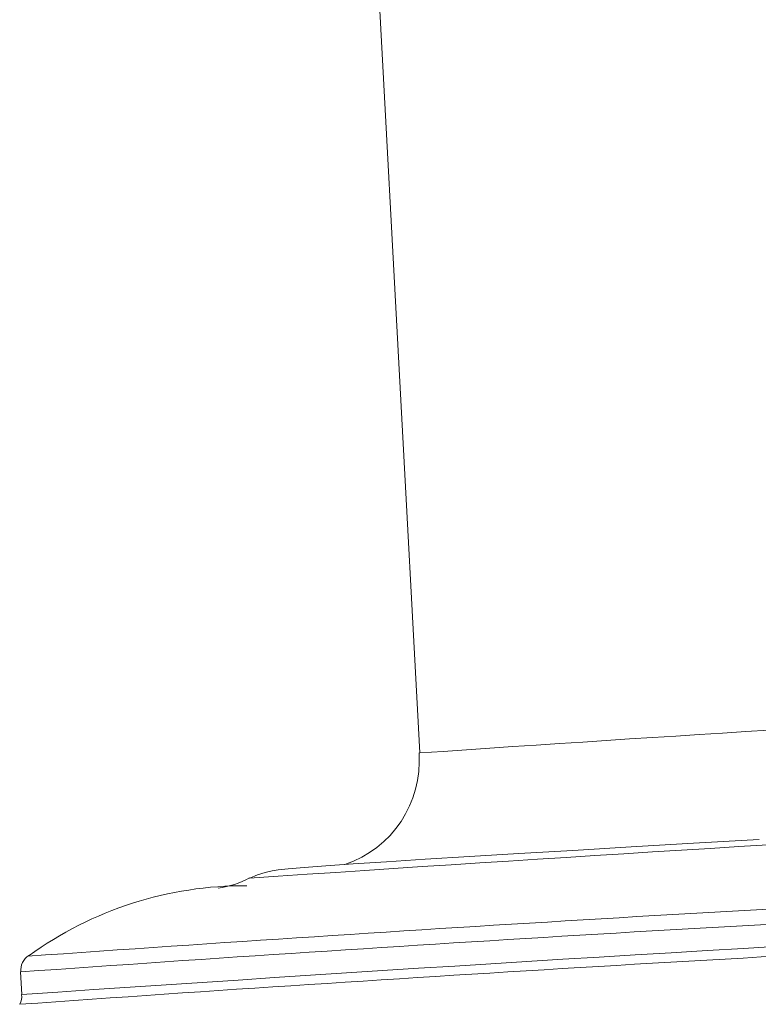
# Model space of a CAD drawing. Header units: millimetres. Extents: x -89 to 255, y -405 to 0.
# Tile 3 of 18: x 94 to 114, y -310 to -284. Entities that reach past the tile are written whole.
import ezdxf

# ---------------------------------------------------------------- set-up
doc = ezdxf.new("R2010")
doc.units = ezdxf.units.MM

msp = doc.modelspace()

# ---------------------------------------------------------------- linework, layer by layer
at = {"color": 7, "linetype": 'Continuous', "lineweight": 15}
for p, q in [((103.338, -274.812), (104.87, -303.24)), ((94.171, -309.109), (94.203, -309.715))]:
    msp.add_line(p, q, dxfattribs=at)
at = {"color": 7, "linetype": 'Continuous', "lineweight": 15, "flags": 128}
msp.add_lwpolyline([(113.962, -305.561), (112.201, -305.662), (110.533, -305.758), (108.969, -305.85), (107.522, -305.937), (106.201, -306.017), (105.016, -306.09), (103.974, -306.156), (103.084, -306.215), (102.349, -306.266), (101.771, -306.309), (101.344, -306.344), (101.069, -306.374), (100.916, -306.398), (100.723, -306.441), (100.518, -306.506), (100.312, -306.599)], dxfattribs=at)
at = {"color": 8, "linetype": 'Continuous', "lineweight": 15}
for centre, radius, start, end in [((197.767, -1655.399), 1355.346, 92.239167, 93.930185), ((216.422, -2001.648), 1699.023, 92.2502, 93.918834), ((238.185, -2405.442), 2100.667, 92.239067, 93.930181), ((189.573, -1647.197), 1341.891, 92.753744, 94.068726), ((188.783, -1634.497), 1328.761, 92.745917, 94.083095), ((189.417, -1646.262), 1339.678, 92.748688, 94.078023)]:
    msp.add_arc(centre, radius, start, end, dxfattribs=at)
at = {"color": 7, "linetype": 'Continuous', "lineweight": 15}
for centre, radius, start, end in [((101.927, -303.455), 2.928, 288.5882, 4.2001), ((100.178, -316.663), 9.865, 89.6714, 125.8828), ((99.125, -304.37), 2.516, 277.7747, 298.038), ((94.627, -309.054), 0.452, 121.184, 186.9133), ((93.878, -309.79), 0.325, 326.7869, 12.9752)]:
    msp.add_arc(centre, radius, start, end, dxfattribs=at)

doc.saveas('drawing.dxf')
